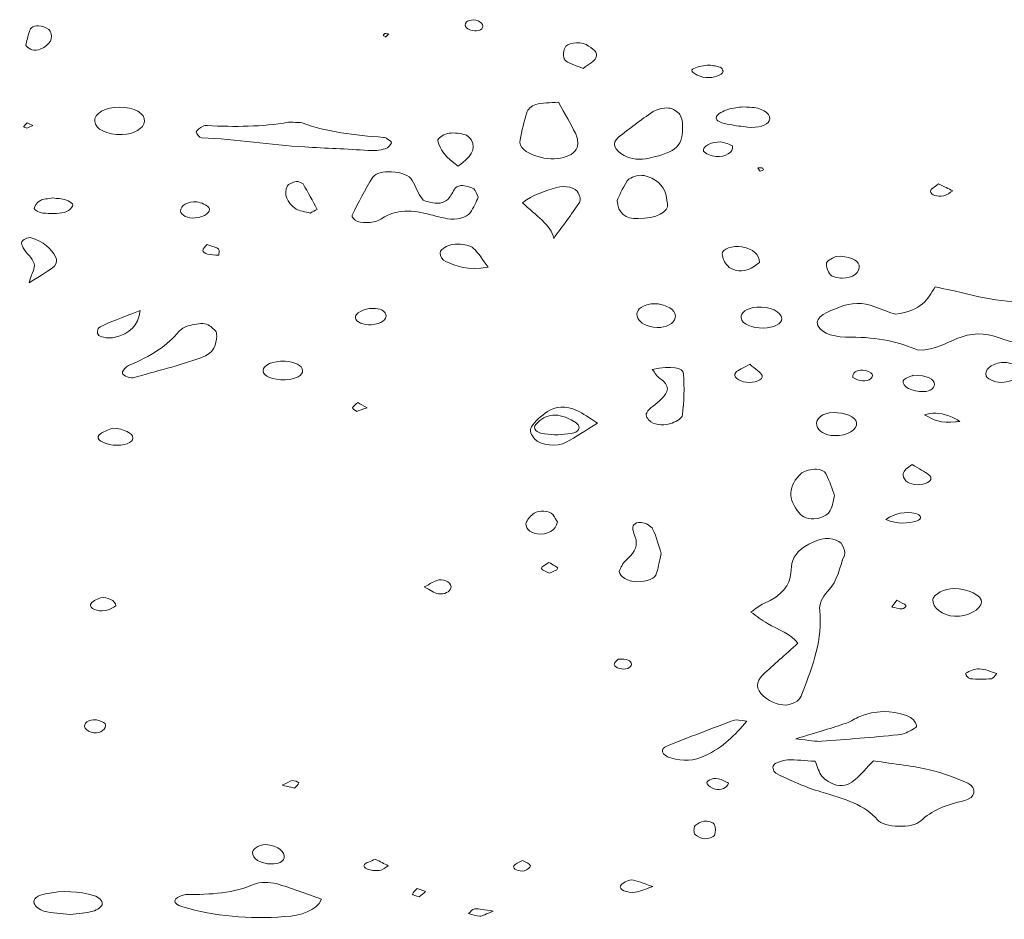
# Model space of a CAD drawing. Extents: x 432 to 1642, y -1026 to -372.
# Tile 9 of 15: x 1452 to 1509, y -1025 to -974. Entities that reach past the tile are written whole.
import ezdxf

# ---------------------------------------------------------------- set-up
doc = ezdxf.new("R2010")
doc.units = 0
doc.header["$MEASUREMENT"] = 0
doc.layers.add('Layer 1', color=7, linetype='Continuous')

# ---------------------------------------------------------------- blocks, each defined once
blk = doc.blocks.new('block 22')
at = {"layer": 'Layer 1', "lineweight": 0}
for points, knots in [([(1478.53, -974.401), (1478.658, -974.409), (1478.872, -974.346), (1478.931, -974.283), (1479.132, -974.071), (1478.87, -973.805), (1478.452, -973.756), (1478.315, -973.797), (1478.111, -973.82), (1478.054, -973.883), (1477.852, -974.104), (1478.101, -974.374), (1478.53, -974.401)], [0, 0, 0, 0, 1, 1, 1, 2, 2, 2, 3, 3, 3, 4, 4, 4, 4]), ([(1452.756, -975.245), (1452.906, -975.351), (1452.982, -975.454), (1453.115, -975.484), (1453.246, -975.513), (1453.483, -975.5), (1453.589, -975.451), (1454.183, -975.178), (1454.363, -974.816), (1454.153, -974.418), (1454.091, -974.3), (1453.856, -974.16), (1453.645, -974.123), (1453.214, -974.048), (1453.031, -974.231), (1452.967, -974.428), (1452.875, -974.709), (1452.82, -974.992), (1452.756, -975.245)], [0, 0, 0, 0, 1, 1, 1, 2, 2, 2, 3, 3, 3, 4, 4, 4, 5, 5, 5, 6, 6, 6, 6]), ([(1473.417, -974.749), (1473.475, -974.694), (1473.534, -974.638), (1473.592, -974.583), (1473.52, -974.573), (1473.432, -974.544), (1473.38, -974.557), (1473.327, -974.571), (1473.308, -974.625), (1473.275, -974.661), (1473.322, -974.691), (1473.37, -974.72), (1473.417, -974.749)], [0, 0, 0, 0, 1, 1, 1, 2, 2, 2, 3, 3, 3, 4, 4, 4, 4]), ([(1483.696, -975.384), (1483.629, -975.61), (1483.562, -975.876), (1483.719, -976.072), (1483.86, -976.249), (1484.304, -976.354), (1484.75, -976.552), (1485.072, -976.297), (1485.406, -976.135), (1485.494, -975.939), (1485.627, -975.647), (1485.332, -975.393), (1484.927, -975.188), (1484.514, -974.98), (1483.786, -975.081), (1483.696, -975.384)], [0, 0, 0, 0, 1, 1, 1, 2, 2, 2, 3, 3, 3, 4, 4, 4, 5, 5, 5, 5]), ([(1491.805, -977.07), (1492.254, -977.109), (1492.715, -976.946), (1492.8, -976.718), (1492.743, -976.636), (1492.727, -976.513), (1492.619, -976.481), (1492.4, -976.415), (1492.117, -976.352), (1491.885, -976.373), (1491.584, -976.4), (1491.222, -976.472), (1491.043, -976.594), (1490.843, -976.73), (1491.35, -977.03), (1491.805, -977.07)], [0, 0, 0, 0, 1, 1, 1, 2, 2, 2, 3, 3, 3, 4, 4, 4, 5, 5, 5, 5]), ([(1459.578, -979.589), (1459.622, -979.138), (1458.971, -978.766), (1458.144, -978.768), (1457.303, -978.771), (1456.679, -979.13), (1456.715, -979.591), (1456.751, -980.039), (1457.422, -980.359), (1458.291, -980.344), (1458.963, -980.332), (1459.539, -979.994), (1459.578, -979.589)], [0, 0, 0, 0, 1, 1, 1, 2, 2, 2, 3, 3, 3, 4, 4, 4, 4]), ([(1482.101, -981.594), (1483.149, -981.942), (1484.331, -981.634), (1484.437, -980.974), (1484.474, -980.743), (1484.418, -980.497), (1484.309, -980.271), (1484.046, -979.728), (1483.727, -979.194), (1483.338, -978.488), (1482.852, -978.531), (1482.385, -978.519), (1482.033, -978.622), (1481.777, -978.697), (1481.574, -978.914), (1481.518, -979.085), (1481.346, -979.602), (1481.249, -980.126), (1481.139, -980.649), (1481.047, -981.084), (1481.461, -981.381), (1482.101, -981.594)], [0, 0, 0, 0, 1, 1, 1, 2, 2, 2, 3, 3, 3, 4, 4, 4, 5, 5, 5, 6, 6, 6, 7, 7, 7, 7]), ([(1490.466, -979.766), (1490.442, -979.665), (1490.452, -979.418), (1490.306, -979.201), (1490.203, -979.046), (1489.919, -978.848), (1489.664, -978.823), (1489.391, -978.796), (1488.954, -978.903), (1488.767, -979.029), (1488.059, -979.508), (1487.404, -980.011), (1486.767, -980.519), (1486.379, -980.829), (1486.54, -981.236), (1487.115, -981.552), (1487.529, -981.779), (1488.015, -981.816), (1488.553, -981.695), (1490.147, -981.339), (1490.505, -981.005), (1490.466, -979.766)], [0, 0, 0, 0, 1, 1, 1, 2, 2, 2, 3, 3, 3, 4, 4, 4, 5, 5, 5, 6, 6, 6, 7, 7, 7, 7]), ([(1493.06, -978.909), (1492.789, -979.003), (1492.476, -979.156), (1492.412, -979.312), (1492.294, -979.6), (1492.759, -979.704), (1493.185, -979.776), (1493.518, -979.832), (1493.855, -979.884), (1494.196, -979.92), (1494.785, -979.982), (1495.324, -979.82), (1495.442, -979.559), (1495.589, -979.236), (1495.169, -978.866), (1494.571, -978.798), (1494.402, -978.779), (1494.226, -978.774), (1493.922, -978.754), (1493.708, -978.79), (1493.341, -978.812), (1493.06, -978.909)], [0, 0, 0, 0, 1, 1, 1, 2, 2, 2, 3, 3, 3, 4, 4, 4, 5, 5, 5, 6, 6, 6, 7, 7, 7, 7]), ([(1452.638, -979.893), (1452.628, -979.909), (1452.788, -979.982), (1452.817, -979.973), (1452.943, -979.938), (1453.05, -979.882), (1453.164, -979.833), (1453.055, -979.779), (1452.946, -979.727), (1452.837, -979.675), (1452.767, -979.747), (1452.684, -979.817), (1452.638, -979.893)], [0, 0, 0, 0, 1, 1, 1, 2, 2, 2, 3, 3, 3, 4, 4, 4, 4]), ([(1472.403, -981.263), (1472.721, -981.289), (1473.103, -981.24), (1473.395, -981.16), (1473.579, -981.11), (1473.698, -980.944), (1473.751, -980.818), (1473.779, -980.753), (1473.606, -980.659), (1473.506, -980.585), (1473.458, -980.549), (1473.373, -980.509), (1473.297, -980.505), (1471.634, -980.404), (1470.047, -980.183), (1468.62, -979.682), (1468.489, -979.635), (1468.28, -979.654), (1468.106, -979.642), (1468.019, -979.642), (1467.925, -979.63), (1467.844, -979.644), (1466.316, -979.893), (1464.759, -979.926), (1463.184, -979.823), (1463.105, -979.818), (1462.985, -979.831), (1462.942, -979.861), (1462.787, -979.966), (1462.562, -980.077), (1462.547, -980.193), (1462.533, -980.307), (1462.73, -980.528), (1462.854, -980.532), (1464.864, -980.601), (1466.793, -980.939), (1468.771, -981.058), (1469.976, -981.131), (1471.195, -981.164), (1472.403, -981.263)], [0, 0, 0, 0, 1, 1, 1, 2, 2, 2, 3, 3, 3, 4, 4, 4, 5, 5, 5, 6, 6, 6, 7, 7, 7, 8, 8, 8, 9, 9, 9, 10, 10, 10, 11, 11, 11, 12, 12, 12, 13, 13, 13, 13]), ([(1478.348, -980.667), (1478.282, -980.54), (1478.11, -980.384), (1477.909, -980.336), (1477.625, -980.267), (1477.215, -980.222), (1476.96, -980.286), (1476.703, -980.35), (1476.386, -980.571), (1476.414, -980.704), (1476.523, -981.206), (1476.867, -981.672), (1477.585, -982.156), (1478.293, -981.651), (1478.625, -981.203), (1478.348, -980.667)], [0, 0, 0, 0, 1, 1, 1, 2, 2, 2, 3, 3, 3, 4, 4, 4, 5, 5, 5, 5]), ([(1493.337, -980.993), (1493.167, -980.936), (1492.915, -980.79), (1492.634, -980.771), (1492.128, -980.738), (1491.553, -981.046), (1491.672, -981.294), (1491.736, -981.427), (1492.11, -981.59), (1492.373, -981.607), (1492.941, -981.645), (1493.396, -981.37), (1493.337, -980.993)], [0, 0, 0, 0, 1, 1, 1, 2, 2, 2, 3, 3, 3, 4, 4, 4, 4]), ([(1495.11, -982.37), (1495.13, -982.339), (1495.06, -982.291), (1495.033, -982.255), (1494.947, -982.255), (1494.863, -982.255), (1494.78, -982.255), (1494.826, -982.32), (1494.871, -982.384), (1494.916, -982.449), (1494.985, -982.423), (1495.088, -982.405), (1495.11, -982.37)], [0, 0, 0, 0, 1, 1, 1, 2, 2, 2, 3, 3, 3, 4, 4, 4, 4]), ([(1471.497, -984.969), (1471.447, -985.071), (1471.63, -985.256), (1471.808, -985.328), (1471.984, -985.4), (1472.305, -985.416), (1472.534, -985.388), (1472.775, -985.359), (1473.043, -985.275), (1473.195, -985.171), (1474.013, -984.607), (1474.967, -984.657), (1476.005, -984.947), (1476.315, -985.034), (1476.637, -985.114), (1476.968, -985.172), (1477.456, -985.257), (1478.076, -985.107), (1478.267, -984.831), (1478.479, -984.525), (1478.606, -984.201), (1478.737, -983.947), (1478.632, -983.73), (1478.624, -983.57), (1478.481, -983.464), (1478.346, -983.365), (1478.078, -983.299), (1477.847, -983.269), (1477.73, -983.255), (1477.492, -983.335), (1477.435, -983.404), (1477.259, -983.619), (1477.187, -983.861), (1476.985, -984.067), (1476.88, -984.175), (1476.573, -984.303), (1476.385, -984.291), (1476.076, -984.271), (1475.626, -984.184), (1475.525, -984.057), (1475.252, -983.715), (1475.167, -983.33), (1474.942, -982.974), (1474.759, -982.685), (1474.34, -982.509), (1473.762, -982.486), (1473.294, -982.468), (1472.832, -982.549), (1472.682, -982.793), (1472.241, -983.511), (1471.854, -984.238), (1471.497, -984.969)], [0, 0, 0, 0, 1, 1, 1, 2, 2, 2, 3, 3, 3, 4, 4, 4, 5, 5, 5, 6, 6, 6, 7, 7, 7, 8, 8, 8, 9, 9, 9, 10, 10, 10, 11, 11, 11, 12, 12, 12, 13, 13, 13, 14, 14, 14, 15, 15, 15, 16, 16, 16, 17, 17, 17, 17]), ([(1489.597, -984.307), (1489.52, -983.834), (1489.494, -983.338), (1488.889, -982.953), (1488.679, -982.819), (1488.315, -982.675), (1488.033, -982.682), (1487.767, -982.689), (1487.38, -982.86), (1487.285, -983.006), (1486.992, -983.449), (1486.814, -983.914), (1486.71, -984.128), (1486.729, -984.871), (1487.202, -985.181), (1487.908, -985.171), (1488.959, -985.156), (1489.679, -984.806), (1489.597, -984.307)], [0, 0, 0, 0, 1, 1, 1, 2, 2, 2, 3, 3, 3, 4, 4, 4, 5, 5, 5, 6, 6, 6, 6]), ([(1469.083, -984.847), (1469.219, -984.778), (1469.356, -984.708), (1469.493, -984.638), (1469.224, -984.152), (1468.967, -983.664), (1468.674, -983.182), (1468.632, -983.114), (1468.36, -983.017), (1468.288, -983.037), (1468.086, -983.091), (1467.822, -983.186), (1467.778, -983.289), (1467.572, -983.767), (1467.71, -984.23), (1468.282, -984.618), (1468.455, -984.735), (1468.81, -984.773), (1469.083, -984.847)], [0, 0, 0, 0, 1, 1, 1, 2, 2, 2, 3, 3, 3, 4, 4, 4, 5, 5, 5, 6, 6, 6, 6]), ([(1484.476, -983.692), (1484.342, -983.395), (1483.713, -983.242), (1483.237, -983.381), (1482.552, -983.581), (1481.874, -983.79), (1481.28, -984.262), (1482.021, -984.974), (1482.932, -985.546), (1483.066, -986.306), (1483.563, -985.62), (1484.085, -984.938), (1484.538, -984.243), (1484.642, -984.083), (1484.557, -983.87), (1484.476, -983.692)], [0, 0, 0, 0, 1, 1, 1, 2, 2, 2, 3, 3, 3, 4, 4, 4, 5, 5, 5, 5]), ([(1454.312, -983.985), (1454.058, -984.029), (1453.738, -984.032), (1453.595, -984.121), (1453.397, -984.244), (1453.25, -984.429), (1453.242, -984.591), (1453.237, -984.68), (1453.542, -984.839), (1453.738, -984.854), (1454.142, -984.886), (1454.601, -984.892), (1454.969, -984.813), (1455.208, -984.762), (1455.406, -984.552), (1455.464, -984.395), (1455.496, -984.309), (1455.236, -984.156), (1455.042, -984.089), (1454.84, -984.02), (1454.56, -984.018), (1454.312, -983.985)], [0, 0, 0, 0, 1, 1, 1, 2, 2, 2, 3, 3, 3, 4, 4, 4, 5, 5, 5, 6, 6, 6, 7, 7, 7, 7]), ([(1461.64, -984.733), (1461.651, -984.973), (1462.081, -985.174), (1462.488, -985.13), (1463.035, -985.069), (1463.428, -984.808), (1463.259, -984.532), (1463.174, -984.395), (1462.836, -984.24), (1462.57, -984.212), (1462.063, -984.159), (1461.627, -984.438), (1461.64, -984.733)], [0, 0, 0, 0, 1, 1, 1, 2, 2, 2, 3, 3, 3, 4, 4, 4, 4]), ([(1452.956, -988.85), (1453.679, -988.382), (1454.11, -988.158), (1454.403, -987.89), (1454.556, -987.751), (1454.563, -987.516), (1454.467, -987.354), (1454.203, -986.905), (1453.817, -986.485), (1453.007, -986.249), (1452.41, -986.368), (1452.476, -986.612), (1452.608, -986.836), (1452.792, -987.147), (1453.142, -987.437), (1453.236, -987.752), (1453.312, -988.007), (1453.116, -988.285), (1452.956, -988.85)], [0, 0, 0, 0, 1, 1, 1, 2, 2, 2, 3, 3, 3, 4, 4, 4, 5, 5, 5, 6, 6, 6, 6]), ([(1462.918, -986.999), (1462.913, -987.07), (1463.057, -987.176), (1463.183, -987.207), (1463.38, -987.256), (1463.619, -987.254), (1463.84, -987.273), (1463.841, -987.153), (1463.918, -987.01), (1463.824, -986.92), (1463.719, -986.82), (1463.457, -986.768), (1463.166, -986.658), (1463.057, -986.797), (1462.924, -986.897), (1462.918, -986.999)], [0, 0, 0, 0, 1, 1, 1, 2, 2, 2, 3, 3, 3, 4, 4, 4, 5, 5, 5, 5]), ([(1479.295, -987.962), (1478.981, -987.535), (1478.782, -987.176), (1478.45, -986.86), (1478.315, -986.731), (1477.894, -986.643), (1477.587, -986.627), (1477.102, -986.6), (1476.549, -986.877), (1476.549, -987.145), (1476.549, -987.313), (1476.659, -987.543), (1476.878, -987.638), (1477.469, -987.894), (1478.107, -988.159), (1479.295, -987.962)], [0, 0, 0, 0, 1, 1, 1, 2, 2, 2, 3, 3, 3, 4, 4, 4, 5, 5, 5, 5]), ([(1457.023, -991.38), (1456.847, -991.47), (1456.817, -991.767), (1456.959, -991.882), (1457.088, -991.986), (1457.62, -992.054), (1457.841, -991.993), (1458.739, -991.749), (1459.215, -991.333), (1459.331, -990.44), (1458.23, -990.878), (1457.574, -991.098), (1457.023, -991.38)], [0, 0, 0, 0, 1, 1, 1, 2, 2, 2, 3, 3, 3, 4, 4, 4, 4]), ([(1473.426, -990.653), (1473.358, -990.437), (1473.083, -990.321), (1472.699, -990.322), (1472.136, -990.324), (1471.658, -990.591), (1471.682, -990.86), (1471.703, -991.093), (1472.16, -991.293), (1472.593, -991.258), (1473.172, -991.212), (1473.524, -990.963), (1473.426, -990.653)], [0, 0, 0, 0, 1, 1, 1, 2, 2, 2, 3, 3, 3, 4, 4, 4, 4]), ([(1458.928, -994.296), (1460.238, -993.931), (1461.575, -993.587), (1462.817, -993.162), (1463.617, -992.889), (1463.683, -992.371), (1463.723, -991.898), (1463.703, -991.796), (1463.737, -991.685), (1463.656, -991.612), (1463.486, -991.458), (1463.301, -991.249), (1463.037, -991.202), (1462.768, -991.154), (1462.373, -991.246), (1462.079, -991.327), (1461.865, -991.386), (1461.661, -991.512), (1461.563, -991.634), (1460.92, -992.435), (1459.925, -993.073), (1458.658, -993.601), (1458.474, -993.678), (1458.372, -993.836), (1458.311, -993.967), (1458.277, -994.038), (1458.369, -994.154), (1458.475, -994.21), (1458.583, -994.267), (1458.826, -994.324), (1458.928, -994.296)], [0, 0, 0, 0, 1, 1, 1, 2, 2, 2, 3, 3, 3, 4, 4, 4, 5, 5, 5, 6, 6, 6, 7, 7, 7, 8, 8, 8, 9, 9, 9, 10, 10, 10, 10]), ([(1468.649, -993.882), (1468.628, -993.594), (1468.21, -993.373), (1467.641, -993.35), (1466.943, -993.322), (1466.382, -993.563), (1466.386, -993.889), (1466.39, -994.221), (1466.928, -994.441), (1467.658, -994.409), (1468.265, -994.382), (1468.669, -994.168), (1468.649, -993.882)], [0, 0, 0, 0, 1, 1, 1, 2, 2, 2, 3, 3, 3, 4, 4, 4, 4]), ([(1471.755, -996.233), (1471.926, -996.171), (1472.096, -996.11), (1472.351, -996.018), (1472.12, -995.89), (1471.97, -995.808), (1471.822, -995.725), (1471.715, -995.823), (1471.561, -995.916), (1471.523, -996.021), (1471.502, -996.081), (1471.671, -996.161), (1471.755, -996.233)], [0, 0, 0, 0, 1, 1, 1, 2, 2, 2, 3, 3, 3, 4, 4, 4, 4]), ([(1458.912, -997.759), (1458.905, -997.493), (1458.431, -997.225), (1457.725, -997.192), (1457.534, -997.286), (1457.142, -997.402), (1456.967, -997.581), (1456.742, -997.813), (1457.208, -998.108), (1457.782, -998.16), (1458.39, -998.215), (1458.92, -998.027), (1458.912, -997.759)], [0, 0, 0, 0, 1, 1, 1, 2, 2, 2, 3, 3, 3, 4, 4, 4, 4]), ([(1503.286, -1000.209), (1503.475, -1000.43), (1504.019, -1000.503), (1504.403, -1000.364), (1504.752, -1000.237), (1504.813, -1000.043), (1504.6, -999.869), (1504.369, -999.679), (1504.045, -999.523), (1503.65, -999.285), (1502.988, -999.667), (1503.056, -999.938), (1503.286, -1000.209)], [0, 0, 0, 0, 1, 1, 1, 2, 2, 2, 3, 3, 3, 4, 4, 4, 4]), ([(1497.156, -1002.058), (1497.332, -1002.273), (1497.695, -1002.469), (1498.182, -1002.372), (1498.467, -1002.315), (1498.783, -1002.158), (1498.885, -1002.007), (1499.06, -1001.747), (1499.078, -1001.455), (1499.195, -1001.07), (1499.057, -1000.705), (1498.913, -1000.242), (1498.694, -999.789), (1498.641, -999.681), (1498.327, -999.526), (1498.159, -999.535), (1497.86, -999.552), (1497.46, -999.636), (1497.314, -999.763), (1496.472, -1000.503), (1496.523, -1001.285), (1497.156, -1002.058)], [0, 0, 0, 0, 1, 1, 1, 2, 2, 2, 3, 3, 3, 4, 4, 4, 5, 5, 5, 6, 6, 6, 7, 7, 7, 7]), ([(1482.113, -1003.257), (1482.659, -1003.344), (1483.235, -1003.054), (1483.275, -1002.571), (1483.225, -1002.488), (1483.141, -1002.308), (1483.009, -1002.14), (1482.833, -1001.915), (1482.201, -1001.87), (1481.941, -1002.071), (1481.75, -1002.219), (1481.575, -1002.391), (1481.505, -1002.565), (1481.374, -1002.896), (1481.665, -1003.186), (1482.113, -1003.257)], [0, 0, 0, 0, 1, 1, 1, 2, 2, 2, 3, 3, 3, 4, 4, 4, 5, 5, 5, 5]), ([(1502.138, -1002.424), (1502.804, -1002.74), (1503.379, -1002.636), (1503.936, -1002.513), (1504.044, -1002.49), (1504.145, -1002.364), (1504.13, -1002.293), (1504.114, -1002.218), (1503.981, -1002.114), (1503.854, -1002.087), (1503.217, -1001.954), (1502.689, -1002.063), (1502.138, -1002.424)], [0, 0, 0, 0, 1, 1, 1, 2, 2, 2, 3, 3, 3, 4, 4, 4, 4]), ([(1489.243, -1004.39), (1489.109, -1003.98), (1488.98, -1003.463), (1488.747, -1002.961), (1488.679, -1002.814), (1488.33, -1002.615), (1488.083, -1002.603), (1487.644, -1002.582), (1487.59, -1002.822), (1487.615, -1003.018), (1487.634, -1003.16), (1487.704, -1003.299), (1487.75, -1003.439), (1487.894, -1003.878), (1487.776, -1004.281), (1487.318, -1004.666), (1487.088, -1004.86), (1486.962, -1005.098), (1486.854, -1005.325), (1486.733, -1005.58), (1487.162, -1005.915), (1487.639, -1005.983), (1488.129, -1006.053), (1488.823, -1005.885), (1488.923, -1005.629), (1489.066, -1005.26), (1489.121, -1004.882), (1489.243, -1004.39)], [0, 0, 0, 0, 1, 1, 1, 2, 2, 2, 3, 3, 3, 4, 4, 4, 5, 5, 5, 6, 6, 6, 7, 7, 7, 8, 8, 8, 9, 9, 9, 9]), ([(1495.115, -1012.57), (1495.524, -1012.928), (1496.154, -1013.153), (1496.575, -1013.053), (1497.133, -1012.921), (1497.247, -1012.64), (1497.354, -1012.353), (1497.935, -1010.805), (1498.528, -1009.262), (1498.335, -1007.661), (1498.291, -1007.3), (1498.475, -1006.889), (1498.785, -1006.566), (1499.417, -1005.906), (1499.445, -1005.181), (1499.754, -1004.488), (1499.831, -1004.314), (1499.724, -1004.109), (1499.651, -1003.925), (1499.503, -1003.552), (1498.768, -1003.405), (1498.223, -1003.619), (1497.478, -1003.911), (1496.954, -1004.284), (1496.793, -1004.781), (1496.717, -1005.016), (1496.698, -1005.257), (1496.679, -1005.496), (1496.624, -1006.201), (1496.184, -1006.799), (1495.135, -1007.249), (1494.872, -1007.362), (1494.697, -1007.534), (1494.384, -1007.744), (1494.72, -1007.978), (1495, -1008.207), (1495.344, -1008.403), (1495.942, -1008.744), (1496.712, -1009.006), (1497.087, -1009.532), (1496.343, -1010.2), (1495.682, -1010.763), (1495.081, -1011.344), (1494.668, -1011.744), (1494.647, -1012.16), (1495.115, -1012.57)], [0, 0, 0, 0, 1, 1, 1, 2, 2, 2, 3, 3, 3, 4, 4, 4, 5, 5, 5, 6, 6, 6, 7, 7, 7, 8, 8, 8, 9, 9, 9, 10, 10, 10, 11, 11, 11, 12, 12, 12, 13, 13, 13, 14, 14, 14, 15, 15, 15, 15]), ([(1483.291, -1005.25), (1483.29, -1005.147), (1483.022, -1005.045), (1482.793, -1004.89), (1482.595, -1005.038), (1482.336, -1005.148), (1482.357, -1005.238), (1482.382, -1005.341), (1482.656, -1005.426), (1482.823, -1005.519), (1482.99, -1005.429), (1483.292, -1005.339), (1483.291, -1005.25)], [0, 0, 0, 0, 1, 1, 1, 2, 2, 2, 3, 3, 3, 4, 4, 4, 4]), ([(1477.157, -1006.373), (1477.254, -1006.118), (1476.849, -1005.828), (1476.467, -1005.902), (1476.191, -1005.955), (1475.991, -1006.123), (1475.634, -1006.3), (1475.982, -1006.476), (1476.182, -1006.656), (1476.449, -1006.693), (1476.822, -1006.745), (1477.081, -1006.575), (1477.157, -1006.373)], [0, 0, 0, 0, 1, 1, 1, 2, 2, 2, 3, 3, 3, 4, 4, 4, 4]), ([(1504.832, -1007.029), (1504.772, -1007.467), (1505.402, -1007.947), (1506.084, -1007.982), (1506.792, -1008.019), (1507.613, -1007.594), (1507.63, -1007.181), (1507.645, -1006.794), (1506.856, -1006.401), (1506.047, -1006.391), (1505.507, -1006.385), (1504.874, -1006.717), (1504.832, -1007.029)], [0, 0, 0, 0, 1, 1, 1, 2, 2, 2, 3, 3, 3, 4, 4, 4, 4]), ([(1457.933, -1007.392), (1457.916, -1007.077), (1457.433, -1006.846), (1457.057, -1006.933), (1456.805, -1006.991), (1456.541, -1007.161), (1456.479, -1007.305), (1456.385, -1007.525), (1456.897, -1007.742), (1457.31, -1007.66), (1457.579, -1007.607), (1457.785, -1007.459), (1457.933, -1007.392)], [0, 0, 0, 0, 1, 1, 1, 2, 2, 2, 3, 3, 3, 4, 4, 4, 4]), ([(1502.756, -1007.066), (1502.627, -1007.241), (1502.548, -1007.348), (1502.469, -1007.454), (1502.673, -1007.495), (1502.873, -1007.555), (1503.082, -1007.566), (1503.142, -1007.569), (1503.321, -1007.406), (1503.282, -1007.365), (1503.19, -1007.267), (1503, -1007.197), (1502.756, -1007.066)], [0, 0, 0, 0, 1, 1, 1, 2, 2, 2, 3, 3, 3, 4, 4, 4, 4]), ([(1487.313, -1010.977), (1487.432, -1010.929), (1487.535, -1010.821), (1487.533, -1010.742), (1487.527, -1010.516), (1487.267, -1010.423), (1486.759, -1010.448), (1486.69, -1010.534), (1486.515, -1010.648), (1486.533, -1010.753), (1486.567, -1010.948), (1487.061, -1011.08), (1487.313, -1010.977)], [0, 0, 0, 0, 1, 1, 1, 2, 2, 2, 3, 3, 3, 4, 4, 4, 4]), ([(1508.506, -1011.263), (1508.165, -1011.168), (1507.837, -1011.017), (1507.486, -1010.998), (1507.242, -1010.985), (1506.922, -1011.133), (1506.726, -1011.253), (1506.663, -1011.291), (1506.859, -1011.554), (1506.989, -1011.567), (1507.378, -1011.609), (1507.796, -1011.592), (1508.196, -1011.565), (1508.287, -1011.559), (1508.349, -1011.422), (1508.506, -1011.263)], [0, 0, 0, 0, 1, 1, 1, 2, 2, 2, 3, 3, 3, 4, 4, 4, 5, 5, 5, 5]), ([(1499.874, -1014.113), (1499.074, -1014.381), (1498.244, -1014.623), (1496.962, -1015.018), (1497.781, -1015.1), (1498.119, -1015.181), (1498.432, -1015.158), (1499.901, -1015.051), (1501.363, -1014.919), (1502.826, -1014.788), (1502.991, -1014.774), (1503.178, -1014.733), (1503.296, -1014.671), (1503.533, -1014.546), (1503.921, -1014.386), (1503.898, -1014.26), (1503.86, -1014.054), (1503.632, -1013.789), (1503.326, -1013.679), (1502.449, -1013.365), (1501.507, -1013.38), (1500.64, -1013.729), (1500.361, -1013.84), (1500.164, -1014.016), (1499.874, -1014.113)], [0, 0, 0, 0, 1, 1, 1, 2, 2, 2, 3, 3, 3, 4, 4, 4, 5, 5, 5, 6, 6, 6, 7, 7, 7, 8, 8, 8, 8]), ([(1457.32, -1014.131), (1457.194, -1014.078), (1457.021, -1013.951), (1456.811, -1013.93), (1456.375, -1013.884), (1456.028, -1014.129), (1456.163, -1014.402), (1456.217, -1014.513), (1456.463, -1014.65), (1456.663, -1014.674), (1457.067, -1014.724), (1457.4, -1014.46), (1457.32, -1014.131)], [0, 0, 0, 0, 1, 1, 1, 2, 2, 2, 3, 3, 3, 4, 4, 4, 4]), ([(1494.147, -1014.006), (1493.758, -1013.963), (1493.541, -1013.9), (1493.446, -1013.935), (1492.153, -1014.418), (1490.872, -1014.911), (1489.597, -1015.409), (1489.13, -1015.592), (1489.249, -1015.955), (1489.787, -1016.112), (1490.493, -1016.318), (1491.135, -1016.28), (1491.732, -1015.995), (1492.814, -1015.479), (1493.466, -1014.809), (1494.147, -1014.006)], [0, 0, 0, 0, 1, 1, 1, 2, 2, 2, 3, 3, 3, 4, 4, 4, 5, 5, 5, 5]), ([(1506.831, -1017.564), (1506.166, -1017.262), (1505.436, -1016.972), (1504.646, -1016.789), (1503.695, -1016.567), (1502.651, -1016.463), (1501.418, -1016.273), (1501.029, -1016.682), (1500.732, -1017.027), (1500.376, -1017.353), (1500.147, -1017.563), (1499.759, -1017.769), (1499.308, -1017.666), (1498.96, -1017.586), (1498.646, -1017.37), (1498.479, -1017.173), (1498.269, -1016.925), (1498.222, -1016.634), (1498.08, -1016.305), (1497.505, -1016.271), (1496.991, -1016.199), (1496.495, -1016.225), (1496.201, -1016.24), (1495.798, -1016.38), (1495.694, -1016.519), (1495.589, -1016.658), (1495.684, -1016.936), (1495.886, -1017.031), (1496.681, -1017.404), (1497.49, -1017.793), (1498.41, -1018.056), (1499.765, -1018.442), (1500.969, -1018.841), (1501.646, -1019.653), (1502.04, -1020.126), (1503.656, -1020.17), (1504.136, -1019.721), (1504.75, -1019.146), (1505.556, -1018.797), (1506.659, -1018.556), (1507.283, -1018.42), (1507.387, -1017.817), (1506.831, -1017.564)], [0, 0, 0, 0, 1, 1, 1, 2, 2, 2, 3, 3, 3, 4, 4, 4, 5, 5, 5, 6, 6, 6, 7, 7, 7, 8, 8, 8, 9, 9, 9, 10, 10, 10, 11, 11, 11, 12, 12, 12, 13, 13, 13, 14, 14, 14, 14]), ([(1468.195, -1017.849), (1468.28, -1017.744), (1468.401, -1017.641), (1468.426, -1017.532), (1468.435, -1017.497), (1468.145, -1017.393), (1468.062, -1017.411), (1467.878, -1017.453), (1467.738, -1017.552), (1467.478, -1017.677), (1467.803, -1017.755), (1467.999, -1017.802), (1468.195, -1017.849)], [0, 0, 0, 0, 1, 1, 1, 2, 2, 2, 3, 3, 3, 4, 4, 4, 4]), ([(1493.097, -1017.557), (1492.955, -1017.493), (1492.758, -1017.352), (1492.5, -1017.301), (1492.168, -1017.236), (1491.768, -1017.436), (1491.872, -1017.605), (1491.943, -1017.72), (1492.132, -1017.843), (1492.33, -1017.9), (1492.641, -1017.99), (1493.032, -1017.847), (1493.097, -1017.557)], [0, 0, 0, 0, 1, 1, 1, 2, 2, 2, 3, 3, 3, 4, 4, 4, 4]), ([(1492.287, -1019.904), (1492.253, -1019.823), (1491.883, -1019.724), (1491.694, -1019.738), (1491.505, -1019.753), (1491.319, -1019.888), (1491.192, -1019.992), (1491.109, -1020.06), (1491.134, -1020.168), (1491.111, -1020.255), (1491.139, -1020.348), (1491.114, -1020.458), (1491.202, -1020.523), (1491.336, -1020.623), (1491.543, -1020.754), (1491.728, -1020.758), (1491.921, -1020.763), (1492.26, -1020.648), (1492.295, -1020.558), (1492.379, -1020.348), (1492.374, -1020.114), (1492.287, -1019.904)], [0, 0, 0, 0, 1, 1, 1, 2, 2, 2, 3, 3, 3, 4, 4, 4, 5, 5, 5, 6, 6, 6, 7, 7, 7, 7]), ([(1466.657, -1021.091), (1466.274, -1021.042), (1465.802, -1021.272), (1465.782, -1021.518), (1465.752, -1021.885), (1466.22, -1022.19), (1466.865, -1022.194), (1467.257, -1022.196), (1467.54, -1022.065), (1467.586, -1021.854), (1467.665, -1021.493), (1467.243, -1021.167), (1466.657, -1021.091)], [0, 0, 0, 0, 1, 1, 1, 2, 2, 2, 3, 3, 3, 4, 4, 4, 4]), ([(1473.57, -1022.295), (1473.336, -1022.177), (1473.101, -1022.057), (1472.824, -1021.917), (1472.54, -1022.053), (1472.281, -1022.121), (1472.199, -1022.229), (1472.05, -1022.428), (1472.536, -1022.629), (1473.072, -1022.564), (1473.265, -1022.541), (1473.405, -1022.389), (1473.57, -1022.295)], [0, 0, 0, 0, 1, 1, 1, 2, 2, 2, 3, 3, 3, 4, 4, 4, 4]), ([(1481.73, -1022.296), (1481.725, -1022.203), (1481.478, -1022.113), (1481.281, -1021.986), (1481.067, -1022.115), (1480.848, -1022.193), (1480.785, -1022.298), (1480.678, -1022.473), (1481.063, -1022.661), (1481.364, -1022.58), (1481.539, -1022.533), (1481.734, -1022.392), (1481.73, -1022.296)], [0, 0, 0, 0, 1, 1, 1, 2, 2, 2, 3, 3, 3, 4, 4, 4, 4]), ([(1469.745, -1024.219), (1468.875, -1023.914), (1468.038, -1023.579), (1467.128, -1023.322), (1466.799, -1023.229), (1466.149, -1023.227), (1465.893, -1023.344), (1464.726, -1023.878), (1463.374, -1023.946), (1461.953, -1023.955), (1461.752, -1023.956), (1461.466, -1024.084), (1461.373, -1024.193), (1461.198, -1024.396), (1461.448, -1024.556), (1461.768, -1024.651), (1463.597, -1025.194), (1465.57, -1025.369), (1467.612, -1025.217), (1468.574, -1025.145), (1469.429, -1024.899), (1469.745, -1024.219)], [0, 0, 0, 0, 1, 1, 1, 2, 2, 2, 3, 3, 3, 4, 4, 4, 5, 5, 5, 6, 6, 6, 7, 7, 7, 7]), ([(1475.7, -1023.777), (1475.714, -1023.76), (1475.452, -1023.679), (1475.229, -1023.593), (1475.124, -1023.713), (1474.986, -1023.82), (1474.954, -1023.936), (1474.943, -1023.975), (1475.2, -1024.036), (1475.335, -1024.087), (1475.463, -1023.986), (1475.611, -1023.889), (1475.7, -1023.777)], [0, 0, 0, 0, 1, 1, 1, 2, 2, 2, 3, 3, 3, 4, 4, 4, 4]), ([(1488.748, -1023.493), (1488.184, -1023.307), (1487.87, -1023.141), (1487.52, -1023.114), (1487.337, -1023.1), (1486.978, -1023.312), (1486.901, -1023.454), (1486.787, -1023.663), (1487.262, -1023.869), (1487.748, -1023.817), (1488.023, -1023.788), (1488.261, -1023.656), (1488.748, -1023.493)], [0, 0, 0, 0, 1, 1, 1, 2, 2, 2, 3, 3, 3, 4, 4, 4, 4]), ([(1457.154, -1024.476), (1457.172, -1024.324), (1456.945, -1024.092), (1456.699, -1024.016), (1455.818, -1023.74), (1454.851, -1023.709), (1453.897, -1023.907), (1453.463, -1023.997), (1453.125, -1024.19), (1453.243, -1024.458), (1453.316, -1024.625), (1453.541, -1024.833), (1453.803, -1024.899), (1454.266, -1025.015), (1454.808, -1025.036), (1455.305, -1025.095), (1455.768, -1025.034), (1456.232, -1025.019), (1456.601, -1024.909), (1456.865, -1024.831), (1457.137, -1024.63), (1457.154, -1024.476)], [0, 0, 0, 0, 1, 1, 1, 2, 2, 2, 3, 3, 3, 4, 4, 4, 5, 5, 5, 6, 6, 6, 7, 7, 7, 7]), ([(1479.6, -1024.899), (1479.071, -1024.827), (1478.79, -1024.752), (1478.528, -1024.768), (1478.394, -1024.776), (1478.293, -1024.947), (1478.177, -1025.045), (1478.394, -1025.097), (1478.613, -1025.192), (1478.825, -1025.187), (1479.004, -1025.183), (1479.176, -1025.064), (1479.6, -1024.899)], [0, 0, 0, 0, 1, 1, 1, 2, 2, 2, 3, 3, 3, 4, 4, 4, 4])]:
    blk.add_open_spline(points, degree=3, knots=knots, dxfattribs=at)
blk = doc.blocks.new('block 23')
at = {"layer": 'Layer 1', "lineweight": 0}
for points in [[(1484.379, -996.17), (1484.778, -996.349), (1485.08, -996.592), (1485.584, -996.905), (1484.861, -997.347), (1484.354, -997.686), (1483.789, -997.994), (1483.263, -998.281), (1482.294, -998.186), (1481.962, -997.802), (1481.785, -997.596), (1481.666, -997.312), (1481.785, -997.11), (1481.971, -996.795), (1482.337, -996.501), (1482.712, -996.234), (1483.141, -995.929), (1483.788, -995.904), (1484.379, -996.17)], [(1484.39, -996.92), (1484.34, -996.881), (1484.289, -996.843), (1484.231, -996.808), (1483.343, -996.272), (1482.598, -996.328), (1482.045, -996.973), (1481.841, -997.211), (1482.068, -997.472), (1482.533, -997.52), (1482.787, -997.547), (1483.047, -997.559), (1483.325, -997.578), (1483.563, -997.553), (1483.821, -997.534), (1484.071, -997.498), (1484.493, -997.438), (1484.661, -997.125), (1484.39, -996.92)]]:
    blk.add_open_spline(points, degree=3, knots=[0, 0, 0, 0, 1, 1, 1, 2, 2, 2, 3, 3, 3, 4, 4, 4, 5, 5, 5, 6, 6, 6, 6], dxfattribs=at)

msp = doc.modelspace()

# ---------------------------------------------------------------- linework, layer by layer
at = {"layer": 'Layer 1', "lineweight": 0}
for points, knots in [([(1505.46, -983.855), (1505.666, -983.82), (1505.806, -983.67), (1505.976, -983.572), (1505.73, -983.454), (1505.484, -983.336), (1505.151, -983.175), (1504.933, -983.363), (1504.693, -983.476), (1504.698, -983.586), (1504.71, -983.829), (1505.078, -983.918), (1505.46, -983.855)], [0, 0, 0, 0, 1, 1, 1, 2, 2, 2, 3, 3, 3, 4, 4, 4, 4]), ([(1494.172, -988.114), (1494.511, -988.012), (1494.722, -987.785), (1494.875, -987.687), (1494.867, -987.184), (1494.541, -986.935), (1493.87, -986.796), (1493.359, -986.69), (1492.704, -986.907), (1492.736, -987.204), (1492.762, -987.436), (1492.865, -987.681), (1493.055, -987.887), (1493.269, -988.12), (1493.743, -988.244), (1494.172, -988.114)], [0, 0, 0, 0, 1, 1, 1, 2, 2, 2, 3, 3, 3, 4, 4, 4, 5, 5, 5, 5]), ([(1500.601, -987.843), (1500.533, -987.538), (1499.988, -987.287), (1499.284, -987.337), (1499.153, -987.418), (1498.779, -987.545), (1498.736, -987.699), (1498.675, -987.922), (1498.795, -988.178), (1498.957, -988.393), (1499.033, -988.493), (1499.385, -988.579), (1499.62, -988.586), (1500.224, -988.605), (1500.688, -988.232), (1500.601, -987.843)], [0, 0, 0, 0, 1, 1, 1, 2, 2, 2, 3, 3, 3, 4, 4, 4, 5, 5, 5, 5]), ([(1513.125, -994.021), (1512.837, -994.235), (1512.681, -994.493), (1513.039, -994.691), (1513.254, -994.81), (1513.69, -994.852), (1514.029, -994.855), (1514.498, -994.86), (1514.921, -994.744), (1515.113, -994.488), (1515.213, -994.354), (1515.239, -994.202), (1515.295, -994.058), (1515.701, -993.03), (1515.698, -993.015), (1517.743, -992.897), (1518.581, -992.848), (1519.361, -992.754), (1520.014, -992.46), (1520.288, -992.337), (1520.534, -992.186), (1520.73, -992.025), (1521.081, -991.737), (1520.793, -991.274), (1520.217, -991.148), (1520.05, -991.111), (1519.879, -991.064), (1519.705, -991.054), (1518.324, -990.982), (1517.045, -990.828), (1516.049, -990.212), (1515.752, -990.029), (1515.062, -989.986), (1514.542, -989.967), (1513.637, -989.934), (1512.722, -989.945), (1511.816, -989.979), (1509.958, -990.05), (1508.197, -989.881), (1506.526, -989.43), (1506.124, -989.321), (1505.692, -989.246), (1504.964, -989.088), (1504.508, -989.794), (1504.231, -990.45), (1502.67, -990.66), (1502.358, -990.546), (1501.917, -990.395), (1501.494, -990.228), (1500.81, -989.958), (1500.129, -989.979), (1499.482, -990.243), (1498.833, -990.509), (1498.027, -990.777), (1498.23, -991.294), (1498.428, -991.8), (1499.309, -991.991), (1500.129, -991.978), (1501.669, -991.954), (1502.94, -992.258), (1503.99, -992.722), (1505.056, -992.702), (1505.558, -992.309), (1506.208, -992.053), (1507.022, -991.733), (1507.774, -991.677), (1508.692, -992.02), (1509.862, -992.456), (1510.319, -992.398), (1511.29, -991.904), (1511.619, -991.737), (1511.88, -991.527), (1512.232, -991.378), (1512.811, -991.133), (1513.801, -991.31), (1514.04, -991.694), (1514.434, -992.329), (1514.436, -992.957), (1513.781, -993.548), (1513.595, -993.716), (1513.339, -993.862), (1513.125, -994.021)], [0, 0, 0, 0, 1, 1, 1, 2, 2, 2, 3, 3, 3, 4, 4, 4, 5, 5, 5, 6, 6, 6, 7, 7, 7, 8, 8, 8, 9, 9, 9, 10, 10, 10, 11, 11, 11, 12, 12, 12, 13, 13, 13, 14, 14, 14, 15, 15, 15, 16, 16, 16, 17, 17, 17, 18, 18, 18, 19, 19, 19, 20, 20, 20, 21, 21, 21, 22, 22, 22, 23, 23, 23, 24, 24, 24, 25, 25, 25, 26, 26, 26, 27, 27, 27, 27]), ([(1490.044, -990.87), (1490.102, -990.506), (1489.797, -990.207), (1489.144, -990.075), (1488.93, -990.033), (1488.599, -990.052), (1488.403, -990.116), (1487.887, -990.285), (1487.761, -990.572), (1487.896, -990.873), (1488.031, -991.178), (1488.411, -991.373), (1489.004, -991.413), (1489.496, -991.446), (1489.995, -991.179), (1490.044, -990.87)], [0, 0, 0, 0, 1, 1, 1, 2, 2, 2, 3, 3, 3, 4, 4, 4, 5, 5, 5, 5]), ([(1496.162, -990.909), (1496.141, -990.503), (1495.465, -990.193), (1494.722, -990.251), (1494.167, -990.294), (1493.777, -990.56), (1493.823, -990.865), (1493.875, -991.207), (1494.417, -991.451), (1495.121, -991.449), (1495.679, -991.447), (1496.176, -991.19), (1496.162, -990.909)], [0, 0, 0, 0, 1, 1, 1, 2, 2, 2, 3, 3, 3, 4, 4, 4, 4]), ([(1488.647, -996.826), (1488.96, -997.047), (1489.477, -997.043), (1489.867, -996.895), (1490.139, -996.792), (1490.444, -996.595), (1490.46, -996.431), (1490.538, -995.65), (1490.58, -994.864), (1490.517, -994.083), (1490.484, -993.689), (1489.856, -993.597), (1488.72, -993.822), (1488.921, -994.064), (1488.981, -994.217), (1489.147, -994.321), (1489.789, -994.726), (1489.665, -995.133), (1489.22, -995.547), (1488.948, -995.801), (1488.578, -996.034), (1488.406, -996.305), (1488.312, -996.45), (1488.457, -996.692), (1488.647, -996.826)], [0, 0, 0, 0, 1, 1, 1, 2, 2, 2, 3, 3, 3, 4, 4, 4, 5, 5, 5, 6, 6, 6, 7, 7, 7, 8, 8, 8, 8]), ([(1494.132, -994.556), (1494.584, -994.618), (1495.123, -994.425), (1495.035, -994.177), (1494.963, -993.976), (1494.637, -993.801), (1494.323, -993.526), (1493.948, -993.74), (1493.635, -993.85), (1493.514, -994.005), (1493.336, -994.233), (1493.676, -994.493), (1494.132, -994.556)], [0, 0, 0, 0, 1, 1, 1, 2, 2, 2, 3, 3, 3, 4, 4, 4, 4]), ([(1508.772, -993.427), (1508.149, -993.512), (1507.752, -993.865), (1507.898, -994.204), (1507.992, -994.421), (1508.523, -994.605), (1508.926, -994.559), (1509.548, -994.489), (1509.943, -994.134), (1509.788, -993.786), (1509.686, -993.558), (1509.164, -993.373), (1508.772, -993.427)], [0, 0, 0, 0, 1, 1, 1, 2, 2, 2, 3, 3, 3, 4, 4, 4, 4]), ([(1501.35, -994.095), (1501.309, -993.995), (1501.004, -993.86), (1500.816, -993.858), (1500.421, -993.855), (1500.204, -994.008), (1500.24, -994.293), (1500.389, -994.348), (1500.592, -994.484), (1500.791, -994.483), (1501.192, -994.48), (1501.435, -994.304), (1501.35, -994.095)], [0, 0, 0, 0, 1, 1, 1, 2, 2, 2, 3, 3, 3, 4, 4, 4, 4]), ([(1503.695, -994.157), (1503.566, -994.226), (1503.195, -994.333), (1503.135, -994.477), (1503.007, -994.786), (1503.679, -995.122), (1504.309, -995.095), (1504.731, -995.076), (1504.906, -994.894), (1504.917, -994.689), (1504.935, -994.367), (1504.519, -994.163), (1503.695, -994.157)], [0, 0, 0, 0, 1, 1, 1, 2, 2, 2, 3, 3, 3, 4, 4, 4, 4]), ([(1499.114, -996.298), (1498.495, -996.311), (1498.086, -996.632), (1498.17, -997.037), (1498.238, -997.364), (1498.652, -997.603), (1499.18, -997.619), (1499.918, -997.64), (1500.54, -997.272), (1500.454, -996.864), (1500.382, -996.527), (1499.805, -996.283), (1499.114, -996.298)], [0, 0, 0, 0, 1, 1, 1, 2, 2, 2, 3, 3, 3, 4, 4, 4, 4]), ([(1506.132, -996.828), (1506.219, -996.816), (1506.296, -996.814), (1506.377, -996.808), (1506.214, -996.691), (1506.015, -996.583), (1505.757, -996.487), (1505.243, -996.297), (1504.718, -996.286), (1504.36, -996.423), (1504.836, -996.706), (1505.315, -996.939), (1506.132, -996.828)], [0, 0, 0, 0, 1, 1, 1, 2, 2, 2, 3, 3, 3, 4, 4, 4, 4])]:
    msp.add_open_spline(points, degree=3, knots=knots, dxfattribs=at)

# ---------------------------------------------------------------- block references
at = {"layer": 'Layer 1'}
for name in ['block 22', 'block 23']:
    msp.add_blockref(name, (0, 0), dxfattribs=at)

doc.saveas('drawing.dxf')
